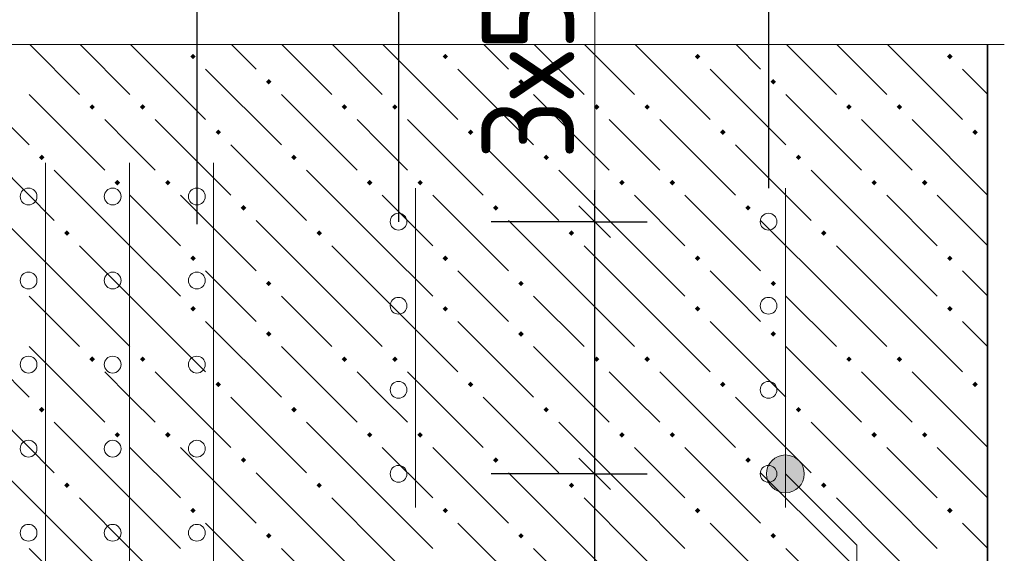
# Model space of a CAD drawing. Header units: millimetres. Extents: x 0 to 50400, y 0 to 35640.
# Tile 5 of 46: x 6677 to 9487, y 8862 to 10385. Entities that reach past the tile are written whole.
import ezdxf

# ---------------------------------------------------------------- set-up
doc = ezdxf.new("R2010")
doc.units = ezdxf.units.MM
for name, color, linetype, lineweight in [('Standard', 7, 'Continuous', 25), ('ЖБ Перекрытие верхний уровень', 7, 'Continuous', 35), ('Общий01', 7, 'Continuous', 13), ('Размерная линия_ общее', 7, 'Continuous', 13)]:
    doc.layers.add(name, color=color, linetype=linetype, lineweight=lineweight)
doc.layers.add('Вспомогательная арматура', color=7, linetype='Continuous', lineweight=18, true_color=0x656565)
doc.layers.add('Поперечная арматура', color=7, linetype='Continuous', lineweight=18, true_color=0x5a2814)
doc.layers.add('Размерная выноска', color=7, linetype='Continuous')
doc.styles.add('ISOCPEUR', font='txt')

msp = doc.modelspace()

# ---------------------------------------------------------------- hatches: boundary and pattern name
at = {"layer": 'ЖБ Перекрытие верхний уровень', "linetype": 'Continuous', "lineweight": 18, "transparency": 33554687}
for points in [[(7163.9, 10280.3), (7171.7, 10288.1), (7179.5, 10280.3), (7171.7, 10272.5)], [(7883.9, 10280.3), (7891.7, 10288.1), (7899.5, 10280.3), (7891.7, 10272.5)], [(8603.9, 10280.3), (8611.7, 10288.1), (8619.5, 10280.3), (8611.7, 10272.5)], [(9323.9, 10280.3), (9331.7, 10288.1), (9339.5, 10280.3), (9331.7, 10272.5)], [(7379.9, 10208.3), (7387.7, 10216.1), (7395.5, 10208.3), (7387.7, 10200.5)], [(8099.9, 10208.3), (8107.7, 10216.1), (8115.5, 10208.3), (8107.7, 10200.5)], [(8819.9, 10208.3), (8827.7, 10216.1), (8835.5, 10208.3), (8827.7, 10200.5)], [(6875.9, 10136.3), (6883.7, 10144.1), (6891.5, 10136.3), (6883.7, 10128.5)], [(7019.9, 10136.3), (7027.7, 10144.1), (7035.5, 10136.3), (7027.7, 10128.5)], [(7595.9, 10136.3), (7603.7, 10144.1), (7611.5, 10136.3), (7603.7, 10128.5)], [(7739.9, 10136.3), (7747.7, 10144.1), (7755.5, 10136.3), (7747.7, 10128.5)], [(8315.9, 10136.3), (8323.7, 10144.1), (8331.5, 10136.3), (8323.7, 10128.5)], [(8459.9, 10136.3), (8467.7, 10144.1), (8475.5, 10136.3), (8467.7, 10128.5)], [(9035.9, 10136.3), (9043.7, 10144.1), (9051.5, 10136.3), (9043.7, 10128.5)], [(9179.9, 10136.3), (9187.7, 10144.1), (9195.5, 10136.3), (9187.7, 10128.5)], [(7235.9, 10064.3), (7243.7, 10072.1), (7251.5, 10064.3), (7243.7, 10056.5)], [(7955.9, 10064.3), (7963.7, 10072.1), (7971.5, 10064.3), (7963.7, 10056.5)], [(8675.9, 10064.3), (8683.7, 10072.1), (8691.5, 10064.3), (8683.7, 10056.5)], [(9395.9, 10064.3), (9403.7, 10072.1), (9411.5, 10064.3), (9403.7, 10056.5)], [(6731.9, 9992.3), (6739.7, 10000.1), (6747.5, 9992.3), (6739.7, 9984.5)], [(7451.9, 9992.3), (7459.7, 10000.1), (7467.5, 9992.3), (7459.7, 9984.5)], [(8171.9, 9992.3), (8179.7, 10000.1), (8187.5, 9992.3), (8179.7, 9984.5)], [(8891.9, 9992.3), (8899.7, 10000.1), (8907.5, 9992.3), (8899.7, 9984.5)], [(6947.9, 9920.3), (6955.7, 9928.1), (6963.5, 9920.3), (6955.7, 9912.5)], [(7091.9, 9920.3), (7099.7, 9928.1), (7107.5, 9920.3), (7099.7, 9912.5)], [(7667.9, 9920.3), (7675.7, 9928.1), (7683.5, 9920.3), (7675.7, 9912.5)], [(7811.9, 9920.3), (7819.7, 9928.1), (7827.5, 9920.3), (7819.7, 9912.5)], [(8387.9, 9920.3), (8395.7, 9928.1), (8403.5, 9920.3), (8395.7, 9912.5)], [(8531.9, 9920.3), (8539.7, 9928.1), (8547.5, 9920.3), (8539.7, 9912.5)], [(9107.9, 9920.3), (9115.7, 9928.1), (9123.5, 9920.3), (9115.7, 9912.5)], [(9251.9, 9920.3), (9259.7, 9928.1), (9267.5, 9920.3), (9259.7, 9912.5)], [(7307.9, 9848.3), (7315.7, 9856.1), (7323.5, 9848.3), (7315.7, 9840.5)], [(8027.9, 9848.3), (8035.7, 9856.1), (8043.5, 9848.3), (8035.7, 9840.5)], [(8747.9, 9848.3), (8755.7, 9856.1), (8763.5, 9848.3), (8755.7, 9840.5)], [(6803.9, 9776.3), (6811.7, 9784.1), (6819.5, 9776.3), (6811.7, 9768.5)], [(7523.9, 9776.3), (7531.7, 9784.1), (7539.5, 9776.3), (7531.7, 9768.5)], [(8243.9, 9776.3), (8251.7, 9784.1), (8259.5, 9776.3), (8251.7, 9768.5)], [(8963.9, 9776.3), (8971.7, 9784.1), (8979.5, 9776.3), (8971.7, 9768.5)], [(7163.9, 9704.3), (7171.7, 9712.1), (7179.5, 9704.3), (7171.7, 9696.5)], [(7883.9, 9704.3), (7891.7, 9712.1), (7899.5, 9704.3), (7891.7, 9696.5)], [(8603.9, 9704.3), (8611.7, 9712.1), (8619.5, 9704.3), (8611.7, 9696.5)], [(9323.9, 9704.3), (9331.7, 9712.1), (9339.5, 9704.3), (9331.7, 9696.5)], [(7379.9, 9632.3), (7387.7, 9640.1), (7395.5, 9632.3), (7387.7, 9624.5)], [(8099.9, 9632.3), (8107.7, 9640.1), (8115.5, 9632.3), (8107.7, 9624.5)], [(8819.9, 9632.3), (8827.7, 9640.1), (8835.5, 9632.3), (8827.7, 9624.5)], [(7163.9, 9560.3), (7171.7, 9568.1), (7179.5, 9560.3), (7171.7, 9552.5)], [(7883.9, 9560.3), (7891.7, 9568.1), (7899.5, 9560.3), (7891.7, 9552.5)], [(8603.9, 9560.3), (8611.7, 9568.1), (8619.5, 9560.3), (8611.7, 9552.5)], [(9323.9, 9560.3), (9331.7, 9568.1), (9339.5, 9560.3), (9331.7, 9552.5)], [(7379.9, 9488.3), (7387.7, 9496.1), (7395.5, 9488.3), (7387.7, 9480.5)], [(8099.9, 9488.3), (8107.7, 9496.1), (8115.5, 9488.3), (8107.7, 9480.5)], [(8819.9, 9488.3), (8827.7, 9496.1), (8835.5, 9488.3), (8827.7, 9480.5)], [(6875.9, 9416.3), (6883.7, 9424.1), (6891.5, 9416.3), (6883.7, 9408.5)], [(7019.9, 9416.3), (7027.7, 9424.1), (7035.5, 9416.3), (7027.7, 9408.5)], [(7595.9, 9416.3), (7603.7, 9424.1), (7611.5, 9416.3), (7603.7, 9408.5)], [(7739.9, 9416.3), (7747.7, 9424.1), (7755.5, 9416.3), (7747.7, 9408.5)], [(8315.9, 9416.3), (8323.7, 9424.1), (8331.5, 9416.3), (8323.7, 9408.5)], [(8459.9, 9416.3), (8467.7, 9424.1), (8475.5, 9416.3), (8467.7, 9408.5)], [(9035.9, 9416.3), (9043.7, 9424.1), (9051.5, 9416.3), (9043.7, 9408.5)], [(9179.9, 9416.3), (9187.7, 9424.1), (9195.5, 9416.3), (9187.7, 9408.5)], [(7235.9, 9344.3), (7243.7, 9352.1), (7251.5, 9344.3), (7243.7, 9336.5)], [(7955.9, 9344.3), (7963.7, 9352.1), (7971.5, 9344.3), (7963.7, 9336.5)], [(8675.9, 9344.3), (8683.7, 9352.1), (8691.5, 9344.3), (8683.7, 9336.5)], [(9395.9, 9344.3), (9403.7, 9352.1), (9411.5, 9344.3), (9403.7, 9336.5)], [(6731.9, 9272.3), (6739.7, 9280.1), (6747.5, 9272.3), (6739.7, 9264.5)], [(7451.9, 9272.3), (7459.7, 9280.1), (7467.5, 9272.3), (7459.7, 9264.5)], [(8171.9, 9272.3), (8179.7, 9280.1), (8187.5, 9272.3), (8179.7, 9264.5)], [(8891.9, 9272.3), (8899.7, 9280.1), (8907.5, 9272.3), (8899.7, 9264.5)], [(6947.9, 9200.3), (6955.7, 9208.1), (6963.5, 9200.3), (6955.7, 9192.5)], [(7091.9, 9200.3), (7099.7, 9208.1), (7107.5, 9200.3), (7099.7, 9192.5)], [(7667.9, 9200.3), (7675.7, 9208.1), (7683.5, 9200.3), (7675.7, 9192.5)], [(7811.9, 9200.3), (7819.7, 9208.1), (7827.5, 9200.3), (7819.7, 9192.5)], [(8387.9, 9200.3), (8395.7, 9208.1), (8403.5, 9200.3), (8395.7, 9192.5)], [(8531.9, 9200.3), (8539.7, 9208.1), (8547.5, 9200.3), (8539.7, 9192.5)], [(9107.9, 9200.3), (9115.7, 9208.1), (9123.5, 9200.3), (9115.7, 9192.5)], [(9251.9, 9200.3), (9259.7, 9208.1), (9267.5, 9200.3), (9259.7, 9192.5)], [(7307.9, 9128.3), (7315.7, 9136.1), (7323.5, 9128.3), (7315.7, 9120.5)], [(8027.9, 9128.3), (8035.7, 9136.1), (8043.5, 9128.3), (8035.7, 9120.5)], [(8747.9, 9128.3), (8755.7, 9136.1), (8763.5, 9128.3), (8755.7, 9120.5)], [(6803.9, 9056.3), (6811.7, 9064.1), (6819.5, 9056.3), (6811.7, 9048.5)], [(7523.9, 9056.3), (7531.7, 9064.1), (7539.5, 9056.3), (7531.7, 9048.5)], [(8243.9, 9056.3), (8251.7, 9064.1), (8259.5, 9056.3), (8251.7, 9048.5)], [(8963.9, 9056.3), (8971.7, 9064.1), (8979.5, 9056.3), (8971.7, 9048.5)], [(7163.9, 8984.3), (7171.7, 8992.1), (7179.5, 8984.3), (7171.7, 8976.5)], [(7883.9, 8984.3), (7891.7, 8992.1), (7899.5, 8984.3), (7891.7, 8976.5)], [(8603.9, 8984.3), (8611.7, 8992.1), (8619.5, 8984.3), (8611.7, 8976.5)], [(9323.9, 8984.3), (9331.7, 8992.1), (9339.5, 8984.3), (9331.7, 8976.5)], [(7379.9, 8912.3), (7387.7, 8920.1), (7395.5, 8912.3), (7387.7, 8904.5)], [(8099.9, 8912.3), (8107.7, 8920.1), (8115.5, 8912.3), (8107.7, 8904.5)], [(8819.9, 8912.3), (8827.7, 8920.1), (8835.5, 8912.3), (8827.7, 8904.5)]]:
    msp.add_hatch(color=7, dxfattribs=at).paths.add_polyline_path(points, flags=16)
at = {"layer": 'Общий01', "linetype": 'Continuous', "lineweight": 13, "transparency": 33554687}
for points in [[(8810.4, 9102.6), (8848.5, 9140.8), (8824.1, 9127.1)], [(8848.5, 9140.8), (8810.4, 9102.6), (8810.4, 9075.1)], [(8848.5, 9140.8), (8810.4, 9075.1), (8876, 9140.8)], [(8876, 9140.8), (8810.4, 9075.1), (8824.1, 9050.7)], [(8876, 9140.8), (8824.1, 9050.7), (8900.5, 9127.1)], [(8900.5, 9127.1), (8824.1, 9050.7), (8848.5, 9037)], [(8900.5, 9127.1), (8848.5, 9037), (8914.2, 9102.6)], [(8914.2, 9102.6), (8848.5, 9037), (8876, 9037)], [(8914.2, 9102.6), (8876, 9037), (8914.2, 9075.1)], [(8914.2, 9075.1), (8876, 9037), (8900.5, 9050.7)]]:
    msp.add_hatch(color=7, dxfattribs=at).paths.add_polyline_path(points)

# ---------------------------------------------------------------- linework, layer by layer
at = {"layer": 'Standard', "color": 251, "linetype": 'Continuous', "lineweight": -3, "true_color": 0x656565, "transparency": 33554687}
for p, q in [((7182.3, 10878.3), (7182.3, 9801.3)), ((7758.3, 10878.3), (7758.3, 9808.9)), ((8814.3, 10878.3), (8814.3, 9904.9)), ((8318.2, 9808.9), (8168.2, 9808.9)), ((8318.2, 9808.9), (8468.2, 9808.9)), ((8318.2, 9088.9), (8168.2, 9088.9)), ((8318.2, 9088.9), (8468.2, 9088.9))]:
    msp.add_line(p, q, dxfattribs=at)
at = {"layer": 'Standard', "color": 7, "linetype": 'Continuous', "lineweight": -3, "transparency": 33554687}
for p, q in [((8318.2, 9808.9), (8318.2, 9898.9)), ((8318.2, 9088.9), (8318.2, 9808.9)), ((8318.2, 8800.9), (8318.2, 9088.9))]:
    msp.add_line(p, q, dxfattribs=at)
at = {"layer": 'Standard', "color": 7, "linetype": 'Continuous', "lineweight": 25, "transparency": 33554687}
for p, q in [((8363.2, 9763.9), (8273.2, 9853.9)), ((8363.2, 9043.9), (8273.2, 9133.9))]:
    msp.add_line(p, q, dxfattribs=at)
at = {"layer": 'Standard', "color": 251, "linetype": 'Continuous', "lineweight": -3, "true_color": 0x656565, "transparency": 33554687}
for points in [[(8318.2, 9808.9), (8299.1, 9808.9), (8299.1, 9808.9), (8022.3, 9808.9)], [(8318.2, 9088.9), (8298.5, 9088.9), (8298.5, 9088.9), (8022.3, 9088.9)]]:
    msp.add_lwpolyline(points, dxfattribs=at)
at = {"layer": 'Вспомогательная арматура', "color": 251, "linetype": 'Continuous', "lineweight": 18, "true_color": 0x656565, "transparency": 33554687}
for p, q in [((6750.3, 9976.9), (6750.3, 6424.9)), ((6750.3, 9976.9), (6750.3, 6424.9)), ((6990.3, 9976.9), (6990.3, 6424.9)), ((6990.3, 9976.9), (6990.3, 6424.9)), ((7230.3, 9976.9), (7230.3, 6424.9)), ((7230.3, 9976.9), (7230.3, 6424.9)), ((7806.3, 8992.9), (7806.3, 9904.9)), ((7806.3, 8992.9), (7806.3, 9904.9)), ((8862.3, 8992.9), (8862.3, 9904.9)), ((8862.3, 8992.9), (8862.3, 9904.9))]:
    msp.add_line(p, q, dxfattribs=at)
at = {"layer": 'ЖБ Перекрытие верхний уровень', "color": 9, "linetype": 'Continuous', "lineweight": 18, "true_color": 0xc7c7c7, "transparency": 33554687}
for p, q in [((6705.4, 10314.6), (6847.7, 10172.3)), ((6849.4, 10314.6), (6991.7, 10172.3)), ((6993.4, 10314.6), (7207.7, 10100.3)), ((7351.7, 10244.3), (7281.4, 10314.6)), ((7425.4, 10314.6), (7567.7, 10172.3)), ((7569.4, 10314.6), (7711.7, 10172.3)), ((7713.4, 10314.6), (7927.7, 10100.3)), ((8071.7, 10244.3), (8001.4, 10314.6)), ((8145.4, 10314.6), (8287.7, 10172.3)), ((8289.4, 10314.6), (8431.7, 10172.3)), ((8433.4, 10314.6), (8647.7, 10100.3)), ((8791.7, 10244.3), (8721.4, 10314.6)), ((8865.4, 10314.6), (9007.7, 10172.3)), ((9009.4, 10314.6), (9151.7, 10172.3)), ((9153.4, 10314.6), (9367.7, 10100.3)), ((6487.7, 10244.3), (6703.7, 10028.3)), ((7207.7, 10244.3), (7423.7, 10028.3)), ((7927.7, 10244.3), (8143.7, 10028.3)), ((8647.7, 10244.3), (8863.7, 10028.3)), ((9367.7, 10244.3), (9439.1, 10172.9)), ((6703.7, 10172.3), (6919.7, 9956.3)), ((7423.7, 10172.3), (7639.7, 9956.3)), ((8143.7, 10172.3), (8359.7, 9956.3)), ((8863.7, 10172.3), (9079.7, 9956.3)), ((6991.7, 10028.3), (6919.7, 10100.3)), ((7063.7, 10100.3), (7279.7, 9884.3)), ((7711.7, 10028.3), (7639.7, 10100.3)), ((7783.7, 10100.3), (7999.7, 9884.3)), ((8431.7, 10028.3), (8359.7, 10100.3)), ((8503.7, 10100.3), (8719.7, 9884.3)), ((9151.7, 10028.3), (9079.7, 10100.3)), ((9223.7, 10100.3), (9439.1, 9884.9)), ((6559.7, 10028.3), (6775.7, 9812.3)), ((7063.7, 9956.3), (6991.7, 10028.3)), ((7279.7, 10028.3), (7495.7, 9812.3)), ((7783.7, 9956.3), (7711.7, 10028.3)), ((7999.7, 10028.3), (8215.7, 9812.3)), ((8503.7, 9956.3), (8431.7, 10028.3)), ((8719.7, 10028.3), (8935.7, 9812.3)), ((9223.7, 9956.3), (9151.7, 10028.3)), ((6991.7, 9740.3), (6775.7, 9956.3)), ((7711.7, 9740.3), (7495.7, 9956.3)), ((8431.7, 9740.3), (8215.7, 9956.3)), ((9151.7, 9740.3), (8935.7, 9956.3)), ((6991.7, 9884.3), (7135.7, 9740.3)), ((7135.7, 9884.3), (7351.7, 9668.3)), ((7711.7, 9884.3), (7855.7, 9740.3)), ((7855.7, 9884.3), (8071.7, 9668.3)), ((8431.7, 9884.3), (8575.7, 9740.3)), ((8575.7, 9884.3), (8791.7, 9668.3)), ((9151.7, 9884.3), (9295.7, 9740.3)), ((9295.7, 9884.3), (9439.1, 9740.9)), ((6847.7, 9596.3), (6631.7, 9812.3)), ((7567.7, 9596.3), (7351.7, 9812.3)), ((8287.7, 9596.3), (8071.7, 9812.3)), ((9007.7, 9596.3), (8791.7, 9812.3)), ((6847.7, 9740.3), (6991.7, 9596.3)), ((6991.7, 9740.3), (7135.7, 9596.3)), ((7567.7, 9740.3), (7711.7, 9596.3)), ((7711.7, 9740.3), (7855.7, 9596.3)), ((8287.7, 9740.3), (8431.7, 9596.3)), ((8431.7, 9740.3), (8575.7, 9596.3)), ((9007.7, 9740.3), (9151.7, 9596.3)), ((9151.7, 9740.3), (9295.7, 9596.3)), ((7279.7, 9596.3), (7207.7, 9668.3)), ((7999.7, 9596.3), (7927.7, 9668.3)), ((8719.7, 9596.3), (8647.7, 9668.3)), ((9439.1, 9596.9), (9367.7, 9668.3)), ((6703.7, 9596.3), (6847.7, 9452.3)), ((6847.7, 9596.3), (6991.7, 9452.3)), ((6991.7, 9596.3), (7207.7, 9380.3)), ((7351.7, 9524.3), (7279.7, 9596.3)), ((7423.7, 9596.3), (7567.7, 9452.3)), ((7567.7, 9596.3), (7711.7, 9452.3)), ((7711.7, 9596.3), (7927.7, 9380.3)), ((8071.7, 9524.3), (7999.7, 9596.3)), ((8143.7, 9596.3), (8287.7, 9452.3)), ((8287.7, 9596.3), (8431.7, 9452.3)), ((8431.7, 9596.3), (8647.7, 9380.3)), ((8791.7, 9524.3), (8719.7, 9596.3)), ((8863.7, 9596.3), (9007.7, 9452.3)), ((9007.7, 9596.3), (9151.7, 9452.3)), ((9151.7, 9596.3), (9367.7, 9380.3)), ((6487.7, 9524.3), (6703.7, 9308.3)), ((7207.7, 9524.3), (7423.7, 9308.3)), ((7927.7, 9524.3), (8143.7, 9308.3)), ((8647.7, 9524.3), (8863.7, 9308.3)), ((9367.7, 9524.3), (9439.1, 9452.9)), ((6703.7, 9452.3), (6919.7, 9236.3)), ((7423.7, 9452.3), (7639.7, 9236.3)), ((8143.7, 9452.3), (8359.7, 9236.3)), ((8863.7, 9452.3), (9079.7, 9236.3)), ((6991.7, 9308.3), (6919.7, 9380.3)), ((7063.7, 9380.3), (7279.7, 9164.3)), ((7711.7, 9308.3), (7639.7, 9380.3)), ((7783.7, 9380.3), (7999.7, 9164.3)), ((8431.7, 9308.3), (8359.7, 9380.3)), ((8503.7, 9380.3), (8719.7, 9164.3)), ((9151.7, 9308.3), (9079.7, 9380.3)), ((9223.7, 9380.3), (9439.1, 9164.9)), ((6559.7, 9308.3), (6775.7, 9092.3)), ((7063.7, 9236.3), (6991.7, 9308.3)), ((7279.7, 9308.3), (7495.7, 9092.3)), ((7783.7, 9236.3), (7711.7, 9308.3)), ((7999.7, 9308.3), (8215.7, 9092.3)), ((8503.7, 9236.3), (8431.7, 9308.3)), ((8719.7, 9308.3), (8935.7, 9092.3)), ((9223.7, 9236.3), (9151.7, 9308.3)), ((6991.7, 9020.3), (6775.7, 9236.3)), ((7711.7, 9020.3), (7495.7, 9236.3)), ((8431.7, 9020.3), (8215.7, 9236.3)), ((9151.7, 9020.3), (8935.7, 9236.3)), ((6991.7, 9164.3), (7135.7, 9020.3)), ((7135.7, 9164.3), (7351.7, 8948.3)), ((7711.7, 9164.3), (7855.7, 9020.3)), ((7855.7, 9164.3), (8071.7, 8948.3)), ((8431.7, 9164.3), (8575.7, 9020.3)), ((8575.7, 9164.3), (8791.7, 8948.3)), ((9151.7, 9164.3), (9295.7, 9020.3)), ((9295.7, 9164.3), (9439.1, 9020.9)), ((6847.7, 8876.3), (6631.7, 9092.3)), ((7567.7, 8876.3), (7351.7, 9092.3)), ((8287.7, 8876.3), (8071.7, 9092.3)), ((9007.7, 8876.3), (8791.7, 9092.3)), ((6847.7, 9020.3), (6991.7, 8876.3)), ((6991.7, 9020.3), (7135.7, 8876.3)), ((7567.7, 9020.3), (7711.7, 8876.3)), ((7711.7, 9020.3), (7855.7, 8876.3)), ((8287.7, 9020.3), (8431.7, 8876.3)), ((8431.7, 9020.3), (8575.7, 8876.3)), ((9007.7, 9020.3), (9151.7, 8876.3)), ((9151.7, 9020.3), (9295.7, 8876.3)), ((7279.7, 8876.3), (7207.7, 8948.3)), ((7999.7, 8876.3), (7927.7, 8948.3)), ((8719.7, 8876.3), (8647.7, 8948.3)), ((9439.1, 8876.9), (9367.7, 8948.3)), ((6703.7, 8876.3), (6847.7, 8732.3)), ((6847.7, 8876.3), (6991.7, 8732.3)), ((6991.7, 8876.3), (7207.7, 8660.3)), ((7351.7, 8804.3), (7279.7, 8876.3)), ((7423.7, 8876.3), (7567.7, 8732.3)), ((7567.7, 8876.3), (7711.7, 8732.3)), ((7711.7, 8876.3), (7927.7, 8660.3)), ((8071.7, 8804.3), (7999.7, 8876.3)), ((8143.7, 8876.3), (8287.7, 8732.3)), ((8287.7, 8876.3), (8431.7, 8732.3)), ((8431.7, 8876.3), (8647.7, 8660.3)), ((8791.7, 8804.3), (8719.7, 8876.3)), ((8863.7, 8876.3), (9007.7, 8732.3)), ((9007.7, 8876.3), (9151.7, 8732.3)), ((9151.7, 8876.3), (9367.7, 8660.3))]:
    msp.add_line(p, q, dxfattribs=at)
at = {"layer": 'ЖБ Перекрытие верхний уровень', "color": 7, "linetype": 'Continuous', "lineweight": 35, "transparency": 33554687}
msp.add_line((9439.1, 8800.9), (9439.1, 10314.6), dxfattribs=at)
at = {"layer": 'Общий01', "color": 7, "linetype": 'Continuous', "lineweight": 13, "transparency": 33554687}
for p, q in [((8824.1, 9127.1), (8824.1, 9127.1)), ((8900.5, 9127.1), (8900.5, 9127.1)), ((8824.1, 9050.7), (8824.1, 9050.7)), ((8900.5, 9050.7), (8900.5, 9050.7))]:
    msp.add_line(p, q, dxfattribs=at)
msp.add_lwpolyline([(8862.3, 9088.9), (9065.9, 8885.2), (9065.9, 4307.1), (8910.3, 4307.1)], dxfattribs=at)
msp.add_circle((8862.3, 9088.9), 54, dxfattribs=at)
at = {"layer": 'Поперечная арматура', "color": 19, "linetype": 'Continuous', "lineweight": 18, "true_color": 0x5a2814, "transparency": 33554687}
for centre in [(6702.3, 9880.9), (6942.3, 9880.9), (7182.3, 9880.9), (7758.3, 9808.9), (8814.3, 9808.9), (6702.3, 9640.9), (6942.3, 9640.9), (7182.3, 9640.9), (7758.3, 9568.9), (8814.3, 9568.9), (6702.3, 9400.9), (6942.3, 9400.9), (7182.3, 9400.9), (7758.3, 9328.9), (8814.3, 9328.9), (6702.3, 9160.9), (6942.3, 9160.9), (7182.3, 9160.9), (7758.3, 9088.9), (8814.3, 9088.9), (6702.3, 8920.9), (6942.3, 8920.9), (7182.3, 8920.9)]:
    msp.add_circle(centre, 24, dxfattribs=at)
at = {"layer": 'Размерная выноска', "color": 7, "linetype": 'Continuous', "lineweight": 13, "transparency": 33554687}
msp.add_line((9487.1, 10314.6), (5707.6, 10314.6), dxfattribs=at)
at = {"layer": 'Размерная линия_ общее', "color": 7, "linetype": 'Continuous', "lineweight": 13, "transparency": 33554687}
msp.add_line((8318.2, 10672.9), (8318.2, 9808.9), dxfattribs=at)

# ---------------------------------------------------------------- texts
at = {"layer": 'Standard', "color": 7, "linetype": 'Continuous', "lineweight": 25, "transparency": 33554687, "insert": (8259.6, 9985.7), "char_height": 264, "width": 861.713, "attachment_point": 7, "rotation": 90, "style": 'ISOCPEUR'}
msp.add_mtext('\\W0.93;3х50', dxfattribs=at)

doc.saveas('drawing.dxf')
